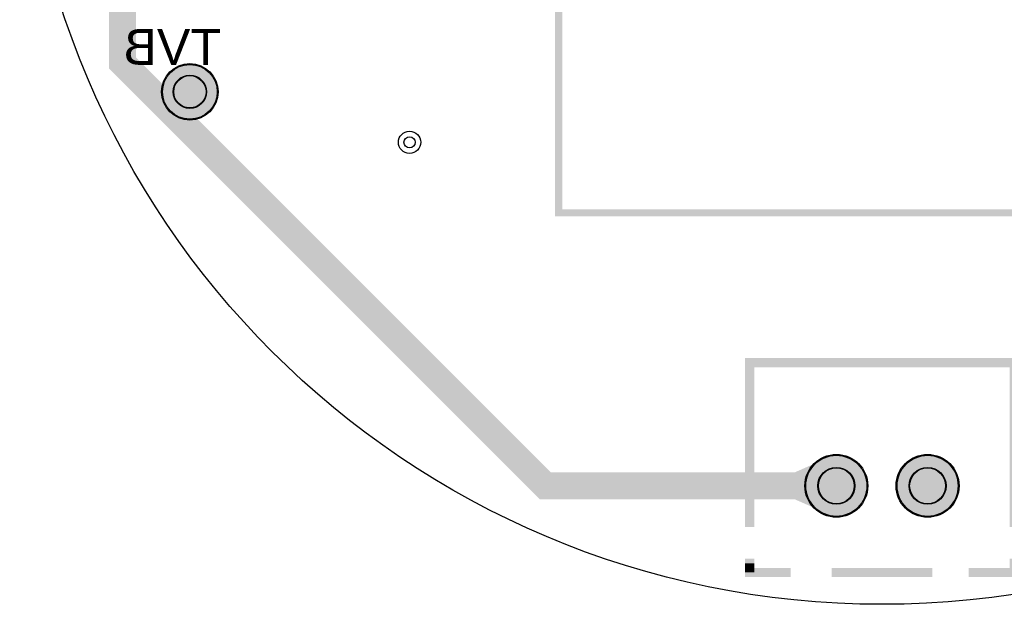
# Model space of a CAD drawing. Header units: millimetres. Extents: x -24 to 24, y -24 to 24.
# Tile 1 of 4: x -24 to 3.4, y -24 to -7.7. Entities that reach past the tile are written whole.
import ezdxf

# ---------------------------------------------------------------- set-up
doc = ezdxf.new("R2010")
doc.units = ezdxf.units.MM
for name, color, linetype, true_color in [('BoardOutLine', 7, 'Continuous', 0xff00ff), ('BottomLayer', 7, 'Continuous', 0x0000ff), ('BottomSilkLayer', 7, 'Continuous', 0x66cc33), ('BottomSolderMaskLayer', 7, 'Continuous', 0xaa00ff), ('Document', 7, 'Continuous', 0xffffff), ('Hole', 7, 'Continuous', 0x222222), ('Multi-Layer', 7, 'Continuous', 0xc0c0c0), ('TopSilkLayer', 7, 'Continuous', 0xffcc00), ('TopSolderMaskLayer', 7, 'Continuous', 0x800080)]:
    doc.layers.add(name, color=color, linetype=linetype, true_color=true_color)
doc.styles.get("Standard").update_dxf_attribs({"font": 'arial.ttf'})

msp = doc.modelspace()

# ---------------------------------------------------------------- hatches: boundary and pattern name
at = {"layer": 'BottomLayer'}
for points in [[(-19.793, -9.161), (-19.013, -9.997), (-19.537, -10.217), (-20.049, -9.669)], [(-19.433, -10.473), (-19.98, -9.47), (-20.146, -9.766), (-19.772, -10.452)], [(-1.832, -21.338), (-1.832, -20.063), (-2.427, -20.326), (-2.427, -21.076)]]:
    msp.add_hatch(color=256, dxfattribs=at).paths.add_polyline_path(points)
at = {"layer": 'BottomSolderMaskLayer'}
for points in [[(-20.051, -9.73, 1), (-18.476, -9.73, 1)], [(-2.145, -20.701, 1), (-0.395, -20.701, 1)], [(0.395, -20.701, 1), (2.145, -20.701, 1)]]:
    msp.add_hatch(color=256, dxfattribs=at).paths.add_polyline_path(points)
at = {"layer": 'Document'}
for points in [[(9.1, -6.65), (9.1, -13.05), (8.95, -13.2), (-8.9, -13.2), (-9.1, -13), (-9.1, -6.85), (-8.9, -6.85), (-8.9, -13), (8.9, -13), (8.9, -6.7), (8.9, -6.65)], [(-3.81, -21.844), (-3.81, -17.145), (3.81, -17.145), (3.81, -21.844), (3.556, -21.844), (3.556, -17.399), (-3.556, -17.399), (-3.556, -21.844)], [(-2.54, -23.241), (-3.81, -23.241), (-3.81, -22.733), (-3.556, -22.733), (-3.556, -22.987), (-2.54, -22.987)], [(2.413, -23.241), (3.81, -23.241), (3.81, -22.733), (3.556, -22.733), (3.556, -22.987), (2.413, -22.987)], [(-1.397, -23.241), (-1.397, -22.987), (1.397, -22.987), (1.397, -23.241)]]:
    msp.add_hatch(color=256, dxfattribs=at).paths.add_polyline_path(points)
at = {"layer": 'Multi-Layer'}
for points in [[(-2.12, -20.701, 1), (-0.42, -20.701, 1)], [(0.42, -20.701, 1), (2.12, -20.701, 1)]]:
    msp.add_hatch(color=256, dxfattribs=at).paths.add_polyline_path(points)
at = {"layer": 'TopSolderMaskLayer'}
for points in [[(-20.051, -9.73, 1), (-18.476, -9.73, 1)], [(-2.145, -20.701, 1), (-0.395, -20.701, 1)], [(0.395, -20.701, 1), (2.145, -20.701, 1)]]:
    msp.add_hatch(color=256, dxfattribs=at).paths.add_polyline_path(points)

# ---------------------------------------------------------------- linework, layer by layer
at = {"layer": 'BoardOutLine'}
msp.add_circle((0, 0), 24, dxfattribs=at)
at = {"layer": 'BottomLayer', "const_width": 0.75}
for points in [[(-13.974, 8.471), (-13.977, 9.649), (-15.803, 11.476), (-19.57, 11.476), (-21.135, 9.911), (-21.135, -8.933), (-9.367, -20.701), (-1.269, -20.701)], [(-19.959, -10.109), (-19.58, -9.73), (-19.264, -9.73)]]:
    msp.add_lwpolyline(points, dxfattribs=at)
at = {"layer": 'BottomSolderMaskLayer'}
for centre, radius in [((-19.264, -9.73), 0.787), ((-19.264, -9.73), 0.465), ((-1.27, -20.701), 0.875), ((1.27, -20.701), 0.875), ((-1.27, -20.701), 0.515), ((1.27, -20.701), 0.515)]:
    msp.add_circle(centre, radius, dxfattribs=at)
at = {"layer": 'Hole'}
msp.add_circle((-13.149, -11.135), 0.155, dxfattribs=at)
at = {"layer": 'Multi-Layer'}
for centre, radius in [((-19.264, -9.73), 0.762), ((-19.264, -9.73), 0.45), ((-13.149, -11.135), 0.31), ((-1.27, -20.701), 0.85), ((1.27, -20.701), 0.85), ((-1.27, -20.701), 0.5), ((1.27, -20.701), 0.5)]:
    msp.add_circle(centre, radius, dxfattribs=at)
at = {"layer": 'TopSilkLayer'}
for points, const_width in [([(-9, -6.654), (-9, -13.1), (9, -13.1), (9, -6.654)], 0.2), ([(-3.683, -21.717), (-3.683, -17.272)], 0.254), ([(-3.683, -17.272), (3.683, -17.272), (3.683, -21.717)], 0.254), ([(-3.683, -23.114), (-3.683, -22.86)], 0.254), ([(-3.683, -23.114), (-2.667, -23.114)], 0.254), ([(-1.27, -23.114), (1.27, -23.114)], 0.254), ([(3.683, -23.114), (2.54, -23.114)], 0.254)]:
    msp.add_lwpolyline(points, dxfattribs=dict(at, const_width=const_width))
at = {"layer": 'TopSolderMaskLayer'}
for centre, radius in [((-19.264, -9.73), 0.787), ((-19.264, -9.73), 0.465), ((-1.27, -20.701), 0.875), ((1.27, -20.701), 0.875), ((-1.27, -20.701), 0.515), ((1.27, -20.701), 0.515)]:
    msp.add_circle(centre, radius, dxfattribs=at)

# ---------------------------------------------------------------- texts
at = {"layer": 'BottomSilkLayer', "text_generation_flag": 2}
msp.add_text('TVB', height=1, dxfattribs=at).set_placement((-18.396, -8.98))

doc.saveas('drawing.dxf')
